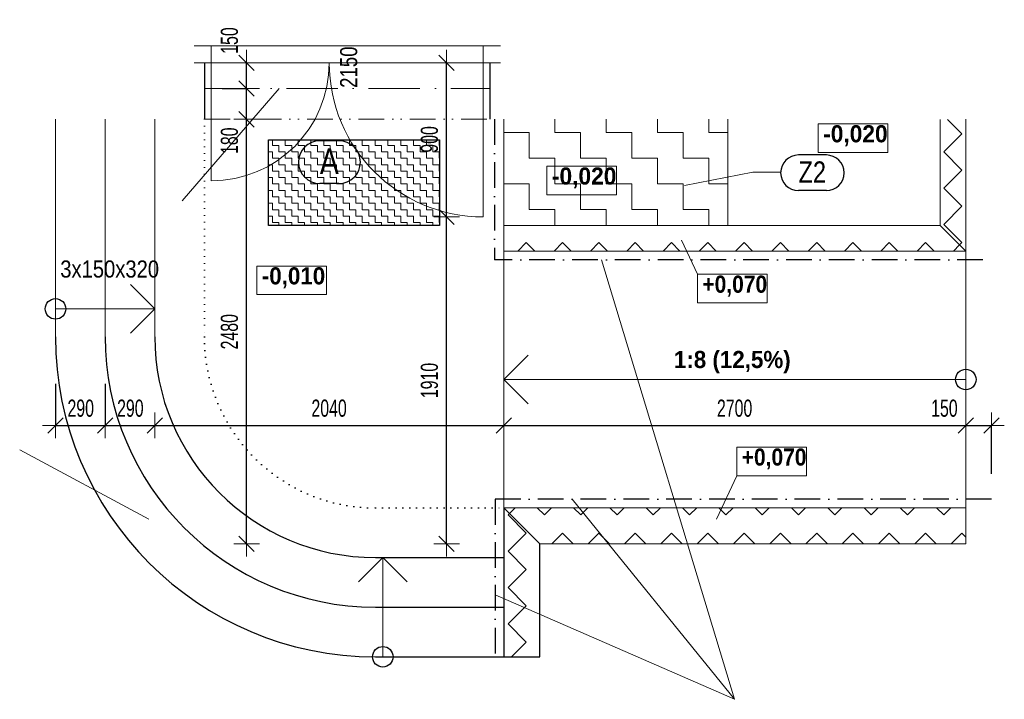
# Model space of a CAD drawing. Header units: millimetres. Extents: x -19372 to 59327, y -69634 to -42168.
# Tile 44 of 44: x 53573 to 59327, y -68110 to -64140. Entities that reach past the tile are written whole.
import ezdxf

# ---------------------------------------------------------------- set-up
doc = ezdxf.new("R2010")
doc.units = ezdxf.units.MM
doc.header["$PDMODE"] = 65
for name, pattern in [('Cerchovana_1', [250, 150, -50, 0, -50]), ('JIS_08_37', [480, 300, -90, 0, -90]), ('JIS_09_15', [300, 150, -50, 0, -50, 0, -50]), ('Teckovana 0.5x_2', [40, 0, -40])]:
    doc.linetypes.add(name, pattern=pattern)
doc.layers.add('XR$7$1.NP - FILING_1', color=7, linetype='Continuous', lineweight=25)
doc.styles.add('ARIAL', font='ARIAL.TTF')
doc.styles.add('ARIALNARROW', font='ARIALN.TTF')
doc.dimstyles.new('DIMSTYLE_10', dxfattribs={"dimtxt": 100, "dimasz": 150, "dimexe": 0, "dimexo": 0, "dimgap": 50, "dimtad": 2, "dimdec": 0, "dimrnd": 5, "dimzin": 12, "dimdsep": 46, "dimtxsty": 'ARIALNARROW', "dimblk1": 'ALL_ML_STRICH', "dimblk2": 'ALL_ML_STRICH', "dimsah": 1, "dimcen": 0, "dimclrd": 6, "dimclre": 6, "dimclrt": 6, "dimadec": 0, "dimazin": 0, "dimtfac": 1, "dimtdec": 0, "dimtix": 1, "dimtmove": 2, "dimatfit": 3, "dimfxl": 0, "dimtvp": 1.2, "dimtzin": 0, "dimlwd": 0, "dimlwe": 13, "dimarcsym": 0})
doc.dimstyles.new('DIMSTYLE_8', dxfattribs={"dimtxt": 100, "dimasz": 150, "dimexe": 0, "dimexo": 0, "dimgap": 50, "dimtad": 2, "dimdec": 0, "dimrnd": 5, "dimzin": 12, "dimdsep": 46, "dimtxsty": 'ARIALNARROW', "dimblk1": 'ALL_ML_STRICH', "dimblk2": 'ALL_ML_STRICH', "dimsah": 1, "dimcen": 0, "dimclrd": 6, "dimclre": 6, "dimclrt": 6, "dimadec": 0, "dimazin": 0, "dimtfac": 1, "dimtdec": 0, "dimtix": 1, "dimtmove": 2, "dimatfit": 3, "dimfxl": 0, "dimtzin": 0, "dimlwd": 0, "dimlwe": 13, "dimarcsym": 0})
pattern_1 = [(45, (-3e-14, 424.26), (-2e-14, 212.13203), [150, -150]), (135, (-3e-14, 424.26), (-212.13203, 2e-14), [150, -150])]
pattern_2 = [(315, (424.26, -9e-14), (212.13203, -5e-14), [150, -150]), (45, (424.26, -9e-14), (5e-14, 212.13203), [150, -150])]

# ---------------------------------------------------------------- blocks, each defined once
blk = doc.blocks.new('ALL_ML_STRICH')
at = {"color": 0, "linetype": 'ByBlock', "lineweight": -2}
for p, q in [((0, -0.5), (0, 0.5)), ((-1, 0), (0.5, 0)), ((-0.3, -0.3), (0.3, 0.3))]:
    blk.add_line(p, q, dxfattribs=at)
blk = doc.blocks.new('*D492')
at = {"layer": 'DEFPOINTS', "color": 6, "linetype": 'Continuous', "lineweight": 13}
for p in [(56282, -65292.1), (56067.5, -67202.1), (56144.4, -67202.1)]:
    blk.add_point(p, dxfattribs=at)
at = {"layer": 'XR$7$1.NP - FILING_1', "color": 6, "linetype": 'Continuous', "lineweight": -2}
for p, q in [((56067.5, -65292.1), (56067.5, -65292.1)), ((56067.5, -67202.1), (56067.5, -65292.1)), ((56067.5, -67202.1), (56067.5, -67202.1))]:
    blk.add_line(p, q, dxfattribs=at)
at = {"layer": 'XR$7$1.NP - FILING_1', "color": 6, "linetype": 'Continuous', "lineweight": 13, "xscale": 150, "yscale": 150, "zscale": 150}
for p, rotation in [((56067.5, -65292.1), 90), ((56067.5, -67202.1), 270)]:
    blk.add_blockref('ALL_ML_STRICH', p, dxfattribs=dict(at, rotation=rotation))
at = {"layer": 'XR$7$1.NP - FILING_1', "color": 6, "linetype": 'Continuous', "lineweight": 13, "insert": (55967.5, -66248.1), "char_height": 100, "width": 324.571, "attachment_point": 5, "rotation": 90, "style": 'ARIALNARROW'}
blk.add_mtext('\\W0.81;\\A1;{1910}', dxfattribs=at)
blk = doc.blocks.new('*D493')
at = {"layer": 'DEFPOINTS', "color": 6, "linetype": 'Continuous', "lineweight": 13}
for p in [(56282, -64392.1), (56067.5, -65292.1), (56282, -65292.1)]:
    blk.add_point(p, dxfattribs=at)
at = {"layer": 'XR$7$1.NP - FILING_1', "color": 6, "linetype": 'Continuous', "lineweight": -2}
for p, q in [((56067.5, -64392.1), (56067.5, -64392.1)), ((56067.5, -65292.1), (56067.5, -64392.1)), ((56067.5, -65292.1), (56067.5, -65292.1))]:
    blk.add_line(p, q, dxfattribs=at)
at = {"layer": 'XR$7$1.NP - FILING_1', "color": 6, "linetype": 'Continuous', "lineweight": 13, "xscale": 150, "yscale": 150, "zscale": 150}
for p, rotation in [((56067.5, -64392.1), 90), ((56067.5, -65292.1), 270)]:
    blk.add_blockref('ALL_ML_STRICH', p, dxfattribs=dict(at, rotation=rotation))
at = {"layer": 'XR$7$1.NP - FILING_1', "color": 6, "linetype": 'Continuous', "lineweight": 13, "insert": (55967.5, -64839.5), "char_height": 100, "width": 243.429, "attachment_point": 5, "rotation": 90, "style": 'ARIALNARROW'}
blk.add_mtext('\\W0.81;\\A1;{900}', dxfattribs=at)
blk = doc.blocks.new('*D494')
at = {"layer": 'DEFPOINTS', "color": 6, "linetype": 'Continuous', "lineweight": 13}
for p in [(54362, -64722.1), (54362, -67202.1), (54898.8, -67202.1)]:
    blk.add_point(p, dxfattribs=at)
at = {"layer": 'XR$7$1.NP - FILING_1', "color": 6, "linetype": 'Continuous', "lineweight": -2}
for p, q in [((54898.8, -64722.1), (54898.8, -64722.1)), ((54898.8, -67202.1), (54898.8, -64722.1)), ((54898.8, -67202.1), (54898.8, -67202.1))]:
    blk.add_line(p, q, dxfattribs=at)
at = {"layer": 'XR$7$1.NP - FILING_1', "color": 6, "linetype": 'Continuous', "lineweight": 13, "xscale": 150, "yscale": 150, "zscale": 150}
for p, rotation in [((54898.8, -64722.1), 90), ((54898.8, -67202.1), 270)]:
    blk.add_blockref('ALL_ML_STRICH', p, dxfattribs=dict(at, rotation=rotation))
at = {"layer": 'XR$7$1.NP - FILING_1', "color": 6, "linetype": 'Continuous', "lineweight": 13, "insert": (54798.8, -65963.1), "char_height": 100, "width": 324.571, "attachment_point": 5, "rotation": 90, "style": 'ARIALNARROW'}
blk.add_mtext('\\W0.81;\\A1;{2480}', dxfattribs=at)
blk = doc.blocks.new('*D495')
at = {"layer": 'DEFPOINTS', "color": 6, "linetype": 'Continuous', "lineweight": 13}
for p in [(54592, -64542.1), (54362, -64722.1), (54898.8, -64722.1)]:
    blk.add_point(p, dxfattribs=at)
at = {"layer": 'XR$7$1.NP - FILING_1', "color": 6, "linetype": 'Continuous', "lineweight": -2}
for p, q in [((54755.1, -64542.1), (54898.8, -64542.1)), ((54898.8, -64722.1), (54898.8, -64542.1)), ((54898.8, -64722.1), (54898.8, -64722.1))]:
    blk.add_line(p, q, dxfattribs=at)
at = {"layer": 'XR$7$1.NP - FILING_1', "color": 6, "linetype": 'Continuous', "lineweight": 13, "xscale": 150, "yscale": 150, "zscale": 150}
for p, rotation in [((54898.8, -64542.1), 90), ((54898.8, -64722.1), 270)]:
    blk.add_blockref('ALL_ML_STRICH', p, dxfattribs=dict(at, rotation=rotation))
at = {"layer": 'XR$7$1.NP - FILING_1', "color": 6, "linetype": 'Continuous', "lineweight": 13, "insert": (54798.8, -64847.2), "char_height": 100, "width": 243.429, "attachment_point": 5, "rotation": 90, "style": 'ARIALNARROW'}
blk.add_mtext('\\W0.81;\\A1;{180}', dxfattribs=at)
blk = doc.blocks.new('*D496')
at = {"layer": 'DEFPOINTS', "color": 6, "linetype": 'Continuous', "lineweight": 13}
for p in [(54592, -64392.1), (54592, -64542.1), (54898.8, -64542.1)]:
    blk.add_point(p, dxfattribs=at)
at = {"layer": 'XR$7$1.NP - FILING_1', "color": 6, "linetype": 'Continuous', "lineweight": -2}
for p, q in [((54898.8, -64392.1), (54898.8, -64392.1)), ((54898.8, -64542.1), (54898.8, -64392.1)), ((54755.1, -64542.1), (54898.8, -64542.1))]:
    blk.add_line(p, q, dxfattribs=at)
at = {"layer": 'XR$7$1.NP - FILING_1', "color": 6, "linetype": 'Continuous', "lineweight": 13, "xscale": 150, "yscale": 150, "zscale": 150}
for p, rotation in [((54898.8, -64392.1), 90), ((54898.8, -64542.1), 270)]:
    blk.add_blockref('ALL_ML_STRICH', p, dxfattribs=dict(at, rotation=rotation))
at = {"layer": 'XR$7$1.NP - FILING_1', "color": 6, "linetype": 'Continuous', "lineweight": 13, "insert": (54798.8, -64261.9), "char_height": 100, "width": 243.429, "attachment_point": 5, "rotation": 90, "style": 'ARIALNARROW'}
blk.add_mtext('\\W0.81;\\A1;{150}', dxfattribs=at)
blk = doc.blocks.new('*D497')
at = {"layer": 'DEFPOINTS', "color": 6, "linetype": 'Continuous', "lineweight": 13}
for p in [(53782, -66510.3), (53782, -67202.1), (54072, -67202.1)]:
    blk.add_point(p, dxfattribs=at)
at = {"layer": 'XR$7$1.NP - FILING_1', "color": 6, "linetype": 'Continuous', "lineweight": -2}
for p, q in [((53782, -66267.9), (53782, -66510.3)), ((54072, -66267.9), (54072, -66510.3)), ((53782, -66510.3), (54072, -66510.3))]:
    blk.add_line(p, q, dxfattribs=at)
at = {"layer": 'XR$7$1.NP - FILING_1', "color": 6, "linetype": 'Continuous', "lineweight": 13, "xscale": 150, "yscale": 150, "zscale": 150, "rotation": 180}
blk.add_blockref('ALL_ML_STRICH', (53782, -66510.3), dxfattribs=at)
at = {"layer": 'XR$7$1.NP - FILING_1', "color": 6, "linetype": 'Continuous', "lineweight": 13, "xscale": 150, "yscale": 150, "zscale": 150}
blk.add_blockref('ALL_ML_STRICH', (54072, -66510.3), dxfattribs=at)
at = {"layer": 'XR$7$1.NP - FILING_1', "color": 6, "linetype": 'Continuous', "lineweight": 13, "insert": (53929.5, -66410.3), "char_height": 100, "width": 243.429, "attachment_point": 5, "style": 'ARIALNARROW'}
blk.add_mtext('\\W0.81;\\A1;{290}', dxfattribs=at)
blk = doc.blocks.new('*D498')
at = {"layer": 'DEFPOINTS', "color": 6, "linetype": 'Continuous', "lineweight": 13}
for p in [(54072, -66510.3), (54072, -67202.1), (54362, -67202.1)]:
    blk.add_point(p, dxfattribs=at)
at = {"layer": 'XR$7$1.NP - FILING_1', "color": 6, "linetype": 'Continuous', "lineweight": -2}
for p, q in [((54072, -66267.9), (54072, -66510.3)), ((54072, -66510.3), (54362, -66510.3)), ((54362, -66510.3), (54362, -66510.3))]:
    blk.add_line(p, q, dxfattribs=at)
at = {"layer": 'XR$7$1.NP - FILING_1', "color": 6, "linetype": 'Continuous', "lineweight": 13, "xscale": 150, "yscale": 150, "zscale": 150, "rotation": 180}
blk.add_blockref('ALL_ML_STRICH', (54072, -66510.3), dxfattribs=at)
at = {"layer": 'XR$7$1.NP - FILING_1', "color": 6, "linetype": 'Continuous', "lineweight": 13, "xscale": 150, "yscale": 150, "zscale": 150}
blk.add_blockref('ALL_ML_STRICH', (54362, -66510.3), dxfattribs=at)
at = {"layer": 'XR$7$1.NP - FILING_1', "color": 6, "linetype": 'Continuous', "lineweight": 13, "insert": (54219.5, -66410.3), "char_height": 100, "width": 243.429, "attachment_point": 5, "style": 'ARIALNARROW'}
blk.add_mtext('\\W0.81;\\A1;{290}', dxfattribs=at)
blk = doc.blocks.new('*D499')
at = {"layer": 'DEFPOINTS', "color": 6, "linetype": 'Continuous', "lineweight": 13}
for p in [(54362, -66510.3), (54362, -67202.1), (56402, -67202.1)]:
    blk.add_point(p, dxfattribs=at)
at = {"layer": 'XR$7$1.NP - FILING_1', "color": 6, "linetype": 'Continuous', "lineweight": -2}
for p, q in [((54362, -66510.3), (54362, -66510.3)), ((54362, -66510.3), (56402, -66510.3)), ((56402, -66510.3), (56402, -66510.3))]:
    blk.add_line(p, q, dxfattribs=at)
at = {"layer": 'XR$7$1.NP - FILING_1', "color": 6, "linetype": 'Continuous', "lineweight": 13, "xscale": 150, "yscale": 150, "zscale": 150, "rotation": 180}
blk.add_blockref('ALL_ML_STRICH', (54362, -66510.3), dxfattribs=at)
at = {"layer": 'XR$7$1.NP - FILING_1', "color": 6, "linetype": 'Continuous', "lineweight": 13, "xscale": 150, "yscale": 150, "zscale": 150}
blk.add_blockref('ALL_ML_STRICH', (56402, -66510.3), dxfattribs=at)
at = {"layer": 'XR$7$1.NP - FILING_1', "color": 6, "linetype": 'Continuous', "lineweight": 13, "insert": (55380.9, -66410.3), "char_height": 100, "width": 324.571, "attachment_point": 5, "style": 'ARIALNARROW'}
blk.add_mtext('\\W0.81;\\A1;{2040}', dxfattribs=at)
blk = doc.blocks.new('*D500')
at = {"layer": 'DEFPOINTS', "color": 6, "linetype": 'Continuous', "lineweight": 13}
for p in [(56402, -66510.3), (56402, -67202.1), (59102, -67202.1)]:
    blk.add_point(p, dxfattribs=at)
at = {"layer": 'XR$7$1.NP - FILING_1', "color": 6, "linetype": 'Continuous', "lineweight": -2}
for p, q in [((56402, -66510.3), (56402, -66510.3)), ((56402, -66510.3), (59102, -66510.3)), ((59102, -66510.3), (59102, -66510.3))]:
    blk.add_line(p, q, dxfattribs=at)
at = {"layer": 'XR$7$1.NP - FILING_1', "color": 6, "linetype": 'Continuous', "lineweight": 13, "xscale": 150, "yscale": 150, "zscale": 150, "rotation": 180}
blk.add_blockref('ALL_ML_STRICH', (56402, -66510.3), dxfattribs=at)
at = {"layer": 'XR$7$1.NP - FILING_1', "color": 6, "linetype": 'Continuous', "lineweight": 13, "xscale": 150, "yscale": 150, "zscale": 150}
blk.add_blockref('ALL_ML_STRICH', (59102, -66510.3), dxfattribs=at)
at = {"layer": 'XR$7$1.NP - FILING_1', "color": 6, "linetype": 'Continuous', "lineweight": 13, "insert": (57750.9, -66410.3), "char_height": 100, "width": 324.571, "attachment_point": 5, "style": 'ARIALNARROW'}
blk.add_mtext('\\W0.81;\\A1;{2700}', dxfattribs=at)
blk = doc.blocks.new('*D501')
at = {"layer": 'DEFPOINTS', "color": 6, "linetype": 'Continuous', "lineweight": 13}
for p in [(59102, -66510.3), (59252, -66942.1), (59102, -67202.1)]:
    blk.add_point(p, dxfattribs=at)
at = {"layer": 'XR$7$1.NP - FILING_1', "color": 6, "linetype": 'Continuous', "lineweight": -2}
for p, q in [((59102, -66510.3), (59102, -66510.3)), ((59102, -66510.3), (59252, -66510.3)), ((59252, -66793.8), (59252, -66510.3))]:
    blk.add_line(p, q, dxfattribs=at)
at = {"layer": 'XR$7$1.NP - FILING_1', "color": 6, "linetype": 'Continuous', "lineweight": 13, "xscale": 150, "yscale": 150, "zscale": 150, "rotation": 180}
blk.add_blockref('ALL_ML_STRICH', (59102, -66510.3), dxfattribs=at)
at = {"layer": 'XR$7$1.NP - FILING_1', "color": 6, "linetype": 'Continuous', "lineweight": 13, "xscale": 150, "yscale": 150, "zscale": 150}
blk.add_blockref('ALL_ML_STRICH', (59252, -66510.3), dxfattribs=at)
at = {"layer": 'XR$7$1.NP - FILING_1', "color": 6, "linetype": 'Continuous', "lineweight": 13, "insert": (58976.8, -66410.3), "char_height": 100, "width": 243.429, "attachment_point": 5, "style": 'ARIALNARROW'}
blk.add_mtext('\\W0.81;\\A1;{150}', dxfattribs=at)

msp = doc.modelspace()

# ---------------------------------------------------------------- hatches: boundary and pattern name
at = {"layer": 'XR$7$1.NP - FILING_1', "linetype": 'Continuous', "lineweight": 13}
h = msp.add_hatch(dxfattribs=at)
h.set_pattern_fill('VZOR', color=5, scale=150, style=0, pattern_type=2)
h.set_pattern_definition([(0, (300, 300), (150, 150), [150, -150]), (90, (300, 300), (-150, 150), [150, -150])])
h.paths.add_polyline_path([(56402, -65342.1), (57710.3, -65342.1), (57710.3, -64722.1), (56402, -64722.1)], flags=0)
h = msp.add_hatch(dxfattribs=at)
h.set_pattern_fill('VZOR', color=250, scale=150, angle=315, style=0, pattern_type=2)
h.set_pattern_definition(pattern_2)
h.paths.add_polyline_path([(59102, -65492.1), (59102, -64722.4), (58952, -64722.4), (58952, -65342.4)], flags=0)
h = msp.add_hatch(dxfattribs=at)
h.set_pattern_fill('VZOR', color=5, scale=37.5, style=0, pattern_type=2)
h.set_pattern_definition([(0, (75, 75), (37.5, 37.5), [37.5, -37.5]), (90, (75, 75), (-37.5, 37.5), [37.5, -37.5])])
h.paths.add_polyline_path([(55026.3, -65342), (56026.3, -65342), (56026.3, -64842), (55026.3, -64842)], flags=0)
h = msp.add_hatch(dxfattribs=at)
h.set_pattern_fill('VZOR', color=250, scale=150, angle=45, style=0, pattern_type=2)
h.set_pattern_definition(pattern_1)
h.paths.add_polyline_path([(56402, -65492.1), (59102, -65492.1), (58952, -65342.4), (56402, -65342.1)], flags=0)
h = msp.add_hatch(dxfattribs=at)
h.set_pattern_fill('VZOR', color=250, scale=150, angle=315, style=0, pattern_type=2)
h.set_pattern_definition(pattern_2)
h.paths.add_polyline_path([(56612, -67862.1), (56612, -67202.1), (56402, -66992.1), (56402, -67862.1)], flags=0)
h = msp.add_hatch(dxfattribs=at)
h.set_pattern_fill('VZOR', color=250, scale=150, angle=45, style=0, pattern_type=2)
h.set_pattern_definition(pattern_1)
h.paths.add_polyline_path([(59102, -66992.1), (56402, -66992.1), (56612, -67202.1), (59102, -67202.1)], flags=0)

# ---------------------------------------------------------------- linework, layer by layer
at = {"layer": 'XR$7$1.NP - FILING_1', "color": 132, "linetype": 'Continuous', "lineweight": 13}
for p, q in [((56382, -64292.1), (54592, -64292.1)), ((54692, -64392.1), (54692, -64292.1)), ((56282, -64392.1), (56282, -64292.1)), ((56382, -64392.1), (54592, -64392.1)), ((54692, -65082.1), (54692, -64392.1)), ((56282, -65292.1), (56282, -64392.1))]:
    msp.add_line(p, q, dxfattribs=at)
at = {"layer": 'XR$7$1.NP - FILING_1', "color": 7, "linetype": 'Continuous', "lineweight": 25}
for p, q in [((54652, -64392.1), (54652, -64722.1)), ((56322, -64722.1), (56322, -64392.1)), ((55026.3, -65342), (55026.3, -64842)), ((55026.3, -64842), (56026.3, -64842)), ((56026.3, -64842), (56026.3, -65342)), ((56026.3, -65342), (55026.3, -65342)), ((56402, -66992.1), (56402, -67862.1)), ((56612, -67862.1), (56612, -67202.1)), ((55652, -67282.1), (56402, -67282.1)), ((55652, -67572.1), (56402, -67572.1)), ((55652, -67862.1), (56402, -67862.1)), ((56402, -67862.1), (56612, -67862.1))]:
    msp.add_line(p, q, dxfattribs=at)
at = {"layer": 'XR$7$1.NP - FILING_1', "color": 7, "linetype": 'Continuous', "lineweight": 13}
for p, q in [((56322, -64392.1), (56382, -64392.1)), ((54522, -65198.9), (55089.5, -64542.1)), ((53782, -65992.1), (53782, -64722.1)), ((54072, -65992.1), (54072, -64722.1)), ((54362, -64722.1), (54362, -65992.1)), ((56402, -64722.1), (56402, -65342.1)), ((56402, -65342.1), (56402, -64722.1)), ((57710.3, -65342.1), (57710.3, -64722.1)), ((58952, -65342.4), (58952, -64722.4)), ((59102, -65492.1), (59102, -64722.1)), ((56026.3, -64842), (55026.3, -64842)), ((55026.3, -64842), (55026.3, -65342)), ((56026.3, -65342), (56026.3, -64842)), ((55026.3, -65342), (56026.3, -65342)), ((56402, -65342.1), (57710.3, -65342.1)), ((56402, -66992.1), (56402, -65342.1)), ((56402, -65342.1), (58952, -65342.4)), ((59102, -65492.1), (56402, -65492.1)), ((59102, -65492.1), (59102, -67202.1)), ((56972.6, -65542.1), (57749.9, -68110.4)), ((54362, -65829.6), (54220.5, -65688.1)), ((53782, -65829.6), (54362, -65829.6)), ((54362, -65829.6), (54220.5, -65971)), ((56402, -66242.1), (56543.4, -66100.6)), ((56402, -66242.1), (56543.4, -66383.5)), ((59102, -66242.1), (56402, -66242.1)), ((53572.8, -66653.1), (54327.1, -67057.2)), ((57749.9, -68110.4), (56801.2, -66942.1)), ((59102, -66992.1), (56402, -66992.1)), ((59102, -67202.1), (56612, -67202.1)), ((55694.9, -67282.1), (55553.5, -67423.5)), ((55694.9, -67282.1), (55836.3, -67423.5)), ((55694.9, -67862.1), (55694.9, -67282.1)), ((57749.9, -68110.4), (56352, -67499.6))]:
    msp.add_line(p, q, dxfattribs=at)
at = {"layer": 'XR$7$1.NP - FILING_1', "color": 7, "linetype": 'JIS_08_37', "lineweight": 13}
msp.add_line((54652, -64542.1), (56322, -64542.1), dxfattribs=at)
at = {"layer": 'XR$7$1.NP - FILING_1', "color": 7, "linetype": 'JIS_09_15', "lineweight": 13}
msp.add_line((54652, -64722.1), (56322, -64722.1), dxfattribs=at)
at = {"layer": 'XR$7$1.NP - FILING_1', "color": 7, "linetype": 'Teckovana 0.5x_2', "lineweight": 13}
msp.add_line((54652, -64722.1), (54652, -65992.1), dxfattribs=at)
at = {"layer": 'XR$7$1.NP - FILING_1', "color": 5, "linetype": 'Cerchovana_1', "lineweight": 25}
for p, q in [((56347, -64722.1), (56347, -65542.1)), ((59202, -65542.1), (56347, -65542.1)), ((59252, -66942.1), (56352, -66942.1)), ((56352, -66942.1), (56352, -67862.1))]:
    msp.add_line(p, q, dxfattribs=at)
at = {"layer": 'XR$7$1.NP - FILING_1', "color": 3, "linetype": 'Continuous', "lineweight": 25}
for p, q in [((55438.8, -64847), (55327, -64847)), ((58287.1, -64930.5), (58124.1, -64930.5)), ((55438.8, -65097), (55327, -65097)), ((58287.1, -65138.8), (58124.1, -65138.8))]:
    msp.add_line(p, q, dxfattribs=at)
at = {"layer": 'XR$7$1.NP - FILING_1', "color": 3, "linetype": 'Continuous', "lineweight": 13}
for p, q in [((57856.4, -65030.5), (57457.5, -65108.3)), ((58016.4, -65030.5), (57856.4, -65030.5))]:
    msp.add_line(p, q, dxfattribs=at)
at = {"layer": 'XR$7$1.NP - FILING_1', "color": 250, "linetype": 'Continuous', "lineweight": 13}
for p, q in [((59102, -65492.1), (58952, -65342.4)), ((56612, -67202.1), (56402, -66992.1))]:
    msp.add_line(p, q, dxfattribs=at)
at = {"layer": 'XR$7$1.NP - FILING_1', "color": 6, "linetype": 'Continuous', "lineweight": 13}
for p, q in [((57533.6, -65627.7), (57440.6, -65429)), ((57763.7, -66804.4), (57645.1, -67057.4))]:
    msp.add_line(p, q, dxfattribs=at)
at = {"layer": 'XR$7$1.NP - FILING_1', "color": 7, "linetype": 'Teckovana 0.5x_2', "lineweight": 25}
msp.add_line((55652, -66992.1), (56402, -66992.1), dxfattribs=at)
at = {"layer": 'XR$7$1.NP - FILING_1', "color": 6, "linetype": 'Continuous', "lineweight": 13}
for points in [[(58239.5, -64915.6), (58646.7, -64915.6), (58646.7, -64749), (58239.5, -64749), (58239.5, -64915.6)], [(56654.3, -65162.6), (57061.5, -65162.6), (57061.5, -64995.9), (56654.3, -64995.9), (56654.3, -65162.6)], [(54959, -65745.7), (55366.2, -65745.7), (55366.2, -65579.1), (54959, -65579.1), (54959, -65745.7)], [(57533.6, -65794.4), (57940.8, -65794.4), (57940.8, -65627.7), (57533.6, -65627.7), (57533.6, -65794.4)], [(57763.7, -66804.4), (58170.8, -66804.4), (58170.8, -66637.7), (57763.7, -66637.7), (57763.7, -66804.4)]]:
    msp.add_lwpolyline(points, dxfattribs=at)
at = {"layer": 'XR$7$1.NP - FILING_1', "color": 7, "linetype": 'Continuous', "lineweight": 25}
for centre in [(53782, -65829.6), (59102, -66242.1), (55694.9, -67862.1)]:
    msp.add_circle(centre, 60, dxfattribs=at)
at = {"layer": 'XR$7$1.NP - FILING_1', "color": 132, "linetype": 'Continuous', "lineweight": 13}
for centre, radius, start, end in [((54692, -64392.1), 690, 270, 0), ((56282, -64392.1), 900, 180, 270)]:
    msp.add_arc(centre, radius, start, end, dxfattribs=at)
at = {"layer": 'XR$7$1.NP - FILING_1', "color": 3, "linetype": 'Continuous', "lineweight": 25}
for centre, radius, start, end in [((55327, -64972), 125, 90, 270), ((55438.8, -64972), 125, 270, 90), ((58124.1, -65034.7), 104.2, 90, 270), ((58287.1, -65034.7), 104.2, 270, 90)]:
    msp.add_arc(centre, radius, start, end, dxfattribs=at)
at = {"layer": 'XR$7$1.NP - FILING_1', "color": 7, "linetype": 'Continuous', "lineweight": 25}
for radius in [1870, 1580, 1290]:
    msp.add_arc((55652, -65992.1), radius, 180, 270, dxfattribs=at)
at = {"layer": 'XR$7$1.NP - FILING_1', "color": 7, "linetype": 'Teckovana 0.5x_2', "lineweight": 25}
msp.add_arc((55652, -65992.1), 1000, 180, 270, dxfattribs=at)

# ---------------------------------------------------------------- texts
at = {"layer": 'XR$7$1.NP - FILING_1', "color": 6, "linetype": 'Continuous', "lineweight": 18, "insert": (55496.1, -64417.6), "char_height": 100, "width": 295.658, "attachment_point": 5, "rotation": 90, "style": 'ARIALNARROW'}
msp.add_mtext('\\W0.95;2150', dxfattribs=at)
at = {"layer": 'XR$7$1.NP - FILING_1', "color": 6, "linetype": 'Continuous', "lineweight": 13, "char_height": 100, "attachment_point": 7, "style": 'ARIALNARROW'}
for s, insert, width in [('\\W1.16;\\fArial Narrow|i0|b1|c0|p0;-0,020', (58268.4, -64879), 436.276), ('\\W1.16;\\fArial Narrow|i0|b1|c0|p0;-0,020', (56683.2, -65125.9), 436.276), ('\\W1.14;\\fArial Narrow|i0|b1|c0|p0;-0,010', (54987.9, -65709.1), 435.194), ('\\W1.07;\\fArial Narrow|i0|b1|c0|p0;+0,070', (57562.5, -65757.7), 431.568), ('\\W1.14;\\fArial Narrow|i0|b1|c0|p0;1:8 (12,5%)', (57396.3, -66205.4), 747.108), ('\\W1.07;\\fArial Narrow|i0|b1|c0|p0;+0,070', (57792.5, -66767.7), 431.568)]:
    msp.add_mtext(s, dxfattribs=dict(at, insert=insert, width=width))
at = {"layer": 'XR$7$1.NP - FILING_1', "color": 3, "linetype": 'Continuous', "lineweight": 25, "attachment_point": 7, "style": 'ARIAL'}
for s, insert, char_height, width in [('\\W0.79;A', (55327, -65042), 150, 170.982), ('\\W0.79;Z2', (58124.1, -65093), 125, 212.618)]:
    msp.add_mtext(s, dxfattribs=dict(at, insert=insert, char_height=char_height, width=width))
at = {"layer": 'XR$7$1.NP - FILING_1', "color": 6, "linetype": 'Continuous', "lineweight": 18, "insert": (54098.6, -65597.3), "char_height": 100, "width": 634.633, "attachment_point": 5, "style": 'ARIALNARROW'}
msp.add_mtext('\\W1.03;3x150x320', dxfattribs=at)

# ---------------------------------------------------------------- dimensions: what is measured, and where the dimension line sits
at = {"layer": 'XR$7$1.NP - FILING_1', "color": 6, "linetype": 'Continuous', "lineweight": 13}
for base, p1, p2, dimstyle, picture, middle in [((54898.8, -64392.1), (54755.1, -64542.1), (54898.8, -64392.1), 'DIMSTYLE_10', '*D496', (54798.8, -64261.9)), ((56067.5, -64392.1), (56067.5, -65292.1), (56067.5, -64392.1), 'DIMSTYLE_8', '*D493', (55967.5, -64839.5)), ((54898.8, -64542.1), (54898.8, -64722.1), (54755.1, -64542.1), 'DIMSTYLE_10', '*D495', (54798.8, -64847.2)), ((54898.8, -64722.1), (54898.8, -67202.1), (54898.8, -64722.1), 'DIMSTYLE_8', '*D494', (54798.8, -65963.1)), ((56067.5, -65292.1), (56067.5, -67202.1), (56067.5, -65292.1), 'DIMSTYLE_8', '*D492', (55967.5, -66248.1))]:
    dim = msp.add_linear_dim(base=base, p1=p1, p2=p2, angle=90, dimstyle=dimstyle, override={"dimpost": '<>', "dimclrd": 6, "dimclre": 6, "dimclrt": 6, "dimlwd": 0, "dimlwe": 13}, dxfattribs=at)
    dim.commit()
    dim.dimension.update_dxf_attribs({"geometry": picture, "text_midpoint": middle, "dimtype": 160})
for base, p1, p2, dimstyle, picture, middle in [((54072, -66510.3), (53782, -66267.9), (54072, -66267.9), 'DIMSTYLE_8', '*D497', (53929.5, -66410.3)), ((54362, -66510.3), (54072, -66267.9), (54362, -66510.3), 'DIMSTYLE_8', '*D498', (54219.5, -66410.3)), ((56402, -66510.3), (54362, -66510.3), (56402, -66510.3), 'DIMSTYLE_8', '*D499', (55380.9, -66410.3)), ((59102, -66510.3), (56402, -66510.3), (59102, -66510.3), 'DIMSTYLE_8', '*D500', (57750.9, -66410.3)), ((59252, -66510.3), (59102, -66510.3), (59252, -66793.8), 'DIMSTYLE_10', '*D501', (58976.8, -66410.3))]:
    dim = msp.add_linear_dim(base=base, p1=p1, p2=p2, dimstyle=dimstyle, override={"dimpost": '<>', "dimclrd": 6, "dimclre": 6, "dimclrt": 6, "dimlwd": 0, "dimlwe": 13}, dxfattribs=at)
    dim.commit()
    dim.dimension.update_dxf_attribs({"geometry": picture, "text_midpoint": middle, "dimtype": 160})

doc.saveas('drawing.dxf')
